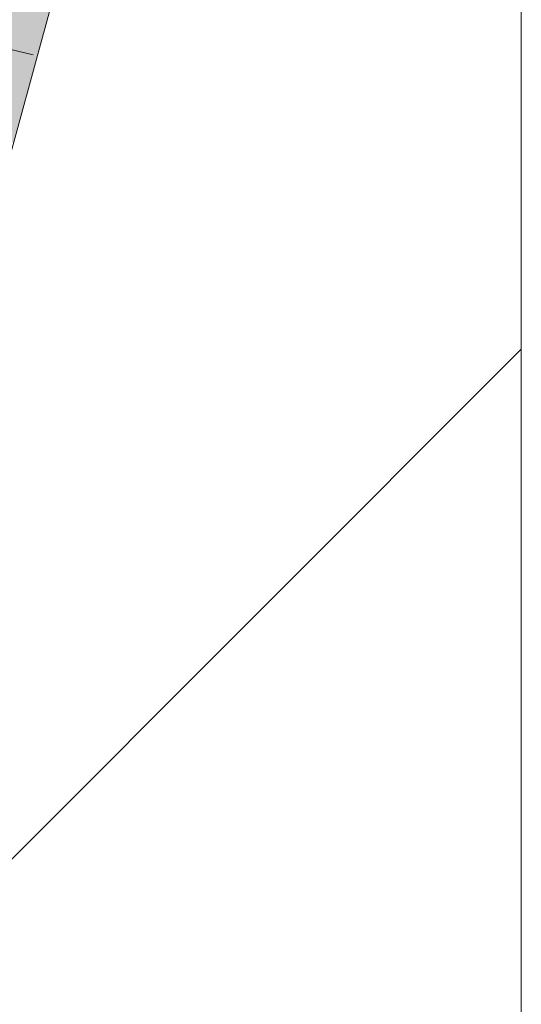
# Model space of a CAD drawing. Extents: x -720 to 300, y 62 to 1162.
# Tile 224 of 256: x 242.805 to 243.652, y 762.444 to 764.106. Entities that reach past the tile are written whole.
import ezdxf

# ---------------------------------------------------------------- set-up
doc = ezdxf.new("R2010")
doc.units = 0
doc.layers.get('0').update_dxf_attribs({"lineweight": 13})
doc.layers.add('E_Detail_Linie_Text_Bem', color=7, linetype='Continuous', lineweight=13)
for name, color, linetype, lineweight, true_color in [('E_Detail_Wandschraffur', 7, 'Continuous', 5, 0xc0c0c0), ('E_Leerrohr 25-A06G93Y08I', 7, 'Continuous', 9, 0xff8000), ('E_Leerrohr 25-Shading', 7, 'Continuous', 9, 0xff8000)]:
    doc.layers.add(name, color=color, linetype=linetype, lineweight=lineweight, true_color=true_color)

# ---------------------------------------------------------------- blocks, each defined once
blk = doc.blocks.new('Shading-A06G93SL8I', base_point=(241.4847, 762.55))
at = {"layer": 'E_Leerrohr 25-Shading', "color": 31, "true_color": 0xfabd7f}
blk.add_solid([(242.8443, 764.2202), (242.7577, 764.2376), (242.7573, 763.9017), (242.7242, 764.0964)], dxfattribs=at)
at = {"layer": 'E_Leerrohr 25-Shading', "color": 43, "true_color": 0xd7ab7f}
blk.add_solid([(242.7944, 763.8988), (242.8802, 764.213), (242.7573, 763.9017), (242.8443, 764.2202)], dxfattribs=at)
blk = doc.blocks.new('Referenz-A06G93Y48I')
at = {"layer": 'E_Detail_Linie_Text_Bem', "linetype": 'Continuous', "ltscale": 0.13}
blk.add_line((243.6519, 802.3064), (243.6519, 762.3064), dxfattribs=at)
at = {"layer": 'E_Detail_Wandschraffur', "linetype": 'ByBlock', "ltscale": 0.13}
blk.add_line((242.4083, 762.3064), (243.6519, 763.5501), dxfattribs=at)
at = {"layer": 'E_Leerrohr 25-A06G93Y08I', "linetype": 'Continuous', "ltscale": 0.13}
for p, q in [((242.8802, 764.213), (242.7259, 763.6482)), ((242.5989, 764.102), (242.8273, 764.047))]:
    blk.add_line(p, q, dxfattribs=at)

msp = doc.modelspace()

# ---------------------------------------------------------------- block references
at = {"color": 8, "lineweight": 25, "ltscale": 0.25, "true_color": 0x808080}
msp.add_blockref('Referenz-A06G93Y48I', (0, 0), dxfattribs=at)
msp.add_blockref('Shading-A06G93SL8I', (241.4847, 762.55))

doc.saveas('drawing.dxf')
